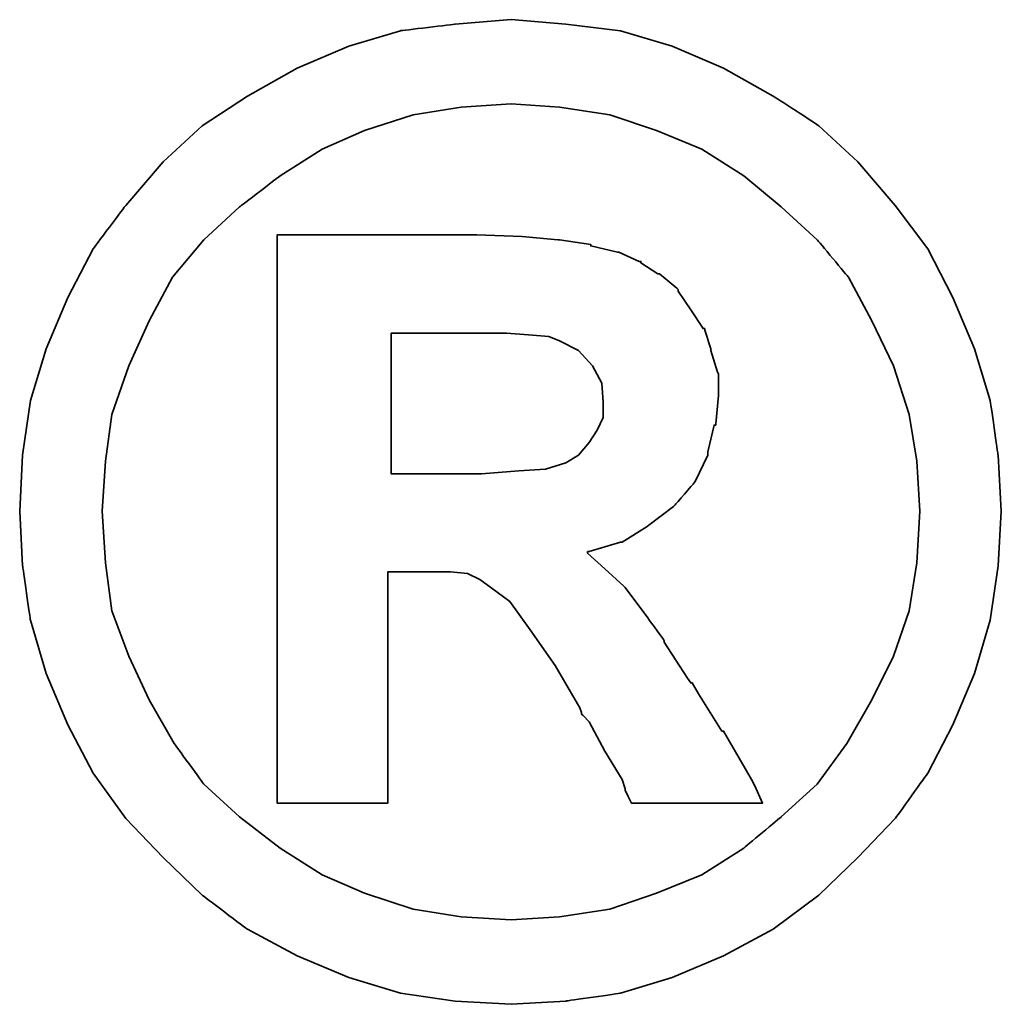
# Model space of a CAD drawing. Header units: inches. Extents: x 52 to 416, y 74 to 247.
# Tile 60 of 63: x 309.44 to 310.66, y 166.48 to 167.7. Entities that reach past the tile are written whole.
import ezdxf

# ---------------------------------------------------------------- set-up
doc = ezdxf.new("R2010")
doc.units = ezdxf.units.IN
doc.header["$LTSCALE"] = 0.25
doc.layers.add('DIM', color=4, linetype='Continuous')
doc.layers.add('layer 1', color=7, linetype='Continuous')

# ---------------------------------------------------------------- blocks, each defined once
blk = doc.blocks.new('TBI MOTION logo(完整正式版)')
at = {"layer": 'layer 1', "color": 22, "lineweight": 35}
for points, knots in [([(81.20634, 4.98624), (81.20634, 4.98624), (81.18649, 5.32862), (81.18649, 5.32862), (81.18649, 5.32862), (81.18649, 5.32862), (81.13886, 5.66206), (81.13886, 5.66206), (81.13886, 5.66206), (81.13886, 5.66206), (81.04359, 5.97764), (81.04359, 5.97764), (81.04359, 5.97764), (81.04359, 5.97764), (80.91061, 6.29124), (80.91061, 6.29124), (80.91061, 6.29124), (80.91061, 6.29124), (80.75778, 6.58697), (80.75778, 6.58697), (80.75778, 6.58697), (80.75778, 6.58697), (80.5593, 6.85294), (80.5593, 6.85294), (80.5593, 6.85294), (80.5593, 6.85294), (80.33105, 7.1189), (80.33105, 7.1189), (80.33105, 7.1189), (80.33105, 7.1189), (80.09287, 7.33921), (80.09287, 7.33921), (80.09287, 7.33921), (80.09287, 7.33921), (79.815, 7.51982), (79.815, 7.51982), (79.815, 7.51982), (79.815, 7.51982), (79.51133, 7.69051), (79.51133, 7.69051), (79.51133, 7.69051), (79.51133, 7.69051), (79.19773, 7.8235), (79.19773, 7.8235), (79.19773, 7.8235), (79.19773, 7.8235), (78.88215, 7.91877), (78.88215, 7.91877), (78.88215, 7.91877), (78.88215, 7.91877), (78.54871, 7.95846), (78.54871, 7.95846), (78.54871, 7.95846), (78.54871, 7.95846), (78.21526, 7.98625), (78.21526, 7.98625), (78.21526, 7.98625), (78.21526, 7.98625), (77.87388, 7.95846), (77.87388, 7.95846), (77.87388, 7.95846), (77.87388, 7.95846), (77.54044, 7.91877), (77.54044, 7.91877), (77.54044, 7.91877), (77.54044, 7.91877), (77.22485, 7.8235), (77.22485, 7.8235), (77.22485, 7.8235), (77.22485, 7.8235), (76.91027, 7.69051), (76.91027, 7.69051), (76.91027, 7.69051), (76.91027, 7.69051), (76.6056, 7.51982), (76.6056, 7.51982), (76.6056, 7.51982), (76.6056, 7.51982), (76.32972, 7.33921), (76.32972, 7.33921), (76.32972, 7.33921), (76.32972, 7.33921), (76.09154, 7.1189), (76.09154, 7.1189), (76.09154, 7.1189), (76.09154, 7.1189), (75.86329, 6.85294), (75.86329, 6.85294), (75.86329, 6.85294), (75.86329, 6.85294), (75.66382, 6.58697), (75.66382, 6.58697), (75.66382, 6.58697), (75.66382, 6.58697), (75.51099, 6.29124), (75.51099, 6.29124), (75.51099, 6.29124), (75.51099, 6.29124), (75.37702, 5.97764), (75.37702, 5.97764), (75.37702, 5.97764), (75.37702, 5.97764), (75.28175, 5.66206), (75.28175, 5.66206), (75.28175, 5.66206), (75.28175, 5.66206), (75.23411, 5.32862), (75.23411, 5.32862), (75.23411, 5.32862), (75.23411, 5.32862), (75.21625, 4.98624), (75.21625, 4.98624), (75.21625, 4.98624), (75.21625, 4.98624), (75.23411, 4.6528), (75.23411, 4.6528), (75.23411, 4.6528), (75.23411, 4.6528), (75.28175, 4.32035), (75.28175, 4.32035), (75.28175, 4.32035), (75.28175, 4.32035), (75.37702, 3.99583), (75.37702, 3.99583), (75.37702, 3.99583), (75.37702, 3.99583), (75.51099, 3.68224), (75.51099, 3.68224), (75.51099, 3.68224), (75.51099, 3.68224), (75.66382, 3.38749), (75.66382, 3.38749), (75.66382, 3.38749), (75.66382, 3.38749), (75.86329, 3.10963), (75.86329, 3.10963), (75.86329, 3.10963), (75.86329, 3.10963), (76.09154, 2.87145), (76.09154, 2.87145), (76.09154, 2.87145), (76.09154, 2.87145), (76.32972, 2.6432), (76.32972, 2.6432), (76.32972, 2.6432), (76.32972, 2.6432), (76.6056, 2.43381), (76.6056, 2.43381), (76.6056, 2.43381), (76.6056, 2.43381), (76.91027, 2.27205), (76.91027, 2.27205), (76.91027, 2.27205), (76.91027, 2.27205), (77.22485, 2.13906), (77.22485, 2.13906), (77.22485, 2.13906), (77.22485, 2.13906), (77.54044, 2.0438), (77.54044, 2.0438), (77.54044, 2.0438), (77.54044, 2.0438), (77.87388, 1.99616), (77.87388, 1.99616), (77.87388, 1.99616), (77.87388, 1.99616), (78.21526, 1.97631), (78.21526, 1.97631), (78.21526, 1.97631), (78.21526, 1.97631), (78.54871, 1.99616), (78.54871, 1.99616), (78.54871, 1.99616), (78.54871, 1.99616), (78.88215, 2.0438), (78.88215, 2.0438), (78.88215, 2.0438), (78.88215, 2.0438), (79.19773, 2.13906), (79.19773, 2.13906), (79.19773, 2.13906), (79.19773, 2.13906), (79.51133, 2.27205), (79.51133, 2.27205), (79.51133, 2.27205), (79.51133, 2.27205), (79.815, 2.43381), (79.815, 2.43381), (79.815, 2.43381), (79.815, 2.43381), (80.09287, 2.6432), (80.09287, 2.6432), (80.09287, 2.6432), (80.09287, 2.6432), (80.33105, 2.87145), (80.33105, 2.87145), (80.33105, 2.87145), (80.33105, 2.87145), (80.5593, 3.10963), (80.5593, 3.10963), (80.5593, 3.10963), (80.5593, 3.10963), (80.75778, 3.38749), (80.75778, 3.38749), (80.75778, 3.38749), (80.75778, 3.38749), (80.91061, 3.68224), (80.91061, 3.68224), (80.91061, 3.68224), (80.91061, 3.68224), (81.04359, 3.99583), (81.04359, 3.99583), (81.04359, 3.99583), (81.04359, 3.99583), (81.13886, 4.32035), (81.13886, 4.32035), (81.13886, 4.32035), (81.13886, 4.32035), (81.18649, 4.6528), (81.18649, 4.6528), (81.18649, 4.6528), (81.18649, 4.6528), (81.20634, 4.98624), (81.20634, 4.98624)], [0, 0, 0, 0, 0.0178571, 0.0178571, 0.0178571, 0.0178572, 0.0357143, 0.0357143, 0.0357143, 0.0357143, 0.0535714, 0.0535714, 0.0535714, 0.0535714, 0.0714286, 0.0714286, 0.0714286, 0.0714286, 0.0892857, 0.0892857, 0.0892857, 0.0892857, 0.1071429, 0.1071429, 0.1071429, 0.1071429, 0.125, 0.125, 0.125, 0.125, 0.1428571, 0.1428571, 0.1428571, 0.1428572, 0.1607143, 0.1607143, 0.1607143, 0.1607143, 0.1785714, 0.1785714, 0.1785714, 0.1785714, 0.1964286, 0.1964286, 0.1964286, 0.1964286, 0.2142857, 0.2142857, 0.2142857, 0.2142857, 0.2321429, 0.2321429, 0.2321429, 0.2321429, 0.25, 0.25, 0.25, 0.25, 0.2678571, 0.2678571, 0.2678571, 0.2678572, 0.2857143, 0.2857143, 0.2857143, 0.2857143, 0.3035714, 0.3035714, 0.3035714, 0.3035714, 0.3214286, 0.3214286, 0.3214286, 0.3214286, 0.3392857, 0.3392857, 0.3392857, 0.3392857, 0.3571429, 0.3571429, 0.3571429, 0.3571429, 0.375, 0.375, 0.375, 0.375, 0.3928571, 0.3928571, 0.3928571, 0.3928572, 0.4107143, 0.4107143, 0.4107143, 0.4107143, 0.4285714, 0.4285714, 0.4285714, 0.4285714, 0.4464286, 0.4464286, 0.4464286, 0.4464286, 0.4642857, 0.4642857, 0.4642857, 0.4642857, 0.4821429, 0.4821429, 0.4821429, 0.4821429, 0.5, 0.5, 0.5, 0.5, 0.5178571, 0.5178571, 0.5178571, 0.5178572, 0.5357143, 0.5357143, 0.5357143, 0.5357143, 0.5535714, 0.5535714, 0.5535714, 0.5535714, 0.5714286, 0.5714286, 0.5714286, 0.5714286, 0.5892857, 0.5892857, 0.5892857, 0.5892857, 0.6071429, 0.6071429, 0.6071429, 0.6071429, 0.625, 0.625, 0.625, 0.625, 0.6428571, 0.6428571, 0.6428571, 0.6428572, 0.6607143, 0.6607143, 0.6607143, 0.6607143, 0.6785714, 0.6785714, 0.6785714, 0.6785714, 0.6964286, 0.6964286, 0.6964286, 0.6964286, 0.7142857, 0.7142857, 0.7142857, 0.7142857, 0.7321429, 0.7321429, 0.7321429, 0.7321429, 0.75, 0.75, 0.75, 0.75, 0.7678571, 0.7678571, 0.7678571, 0.7678572, 0.7857143, 0.7857143, 0.7857143, 0.7857143, 0.8035714, 0.8035714, 0.8035714, 0.8035714, 0.8214286, 0.8214286, 0.8214286, 0.8214286, 0.8392857, 0.8392857, 0.8392857, 0.8392857, 0.8571429, 0.8571429, 0.8571429, 0.8571429, 0.875, 0.875, 0.875, 0.875, 0.8928571, 0.8928571, 0.8928571, 0.8928572, 0.9107143, 0.9107143, 0.9107143, 0.9107143, 0.9285714, 0.9285714, 0.9285714, 0.9285714, 0.9464286, 0.9464286, 0.9464286, 0.9464286, 0.9642857, 0.9642857, 0.9642857, 0.9642857, 0.9821429, 0.9821429, 0.9821429, 0.9821429, 1, 1, 1, 1]), ([(80.71014, 4.98624), (80.71014, 4.98624), (80.69129, 5.29091), (80.69129, 5.29091), (80.69129, 5.29091), (80.69129, 5.29091), (80.64464, 5.57672), (80.64464, 5.57672), (80.64464, 5.57672), (80.64464, 5.57672), (80.54937, 5.87245), (80.54937, 5.87245), (80.54937, 5.87245), (80.54937, 5.87245), (80.41639, 6.14833), (80.41639, 6.14833), (80.41639, 6.14833), (80.41639, 6.14833), (80.27349, 6.41429), (80.27349, 6.41429), (80.27349, 6.41429), (80.27349, 6.41429), (80.08295, 6.64255), (80.08295, 6.64255), (80.08295, 6.64255), (80.08295, 6.64255), (79.86264, 6.84301), (79.86264, 6.84301), (79.86264, 6.84301), (79.86264, 6.84301), (79.63439, 7.03355), (79.63439, 7.03355), (79.63439, 7.03355), (79.63439, 7.03355), (79.37835, 7.1963), (79.37835, 7.1963), (79.37835, 7.1963), (79.37835, 7.1963), (79.10246, 7.30944), (79.10246, 7.30944), (79.10246, 7.30944), (79.10246, 7.30944), (78.81665, 7.40471), (78.81665, 7.40471), (78.81665, 7.40471), (78.81665, 7.40471), (78.511, 7.45234), (78.511, 7.45234), (78.511, 7.45234), (78.511, 7.45234), (78.21526, 7.47219), (78.21526, 7.47219), (78.21526, 7.47219), (78.21526, 7.47219), (77.9106, 7.45234), (77.9106, 7.45234), (77.9106, 7.45234), (77.9106, 7.45234), (77.61685, 7.40471), (77.61685, 7.40471), (77.61685, 7.40471), (77.61685, 7.40471), (77.32012, 7.30944), (77.32012, 7.30944), (77.32012, 7.30944), (77.32012, 7.30944), (77.06309, 7.1963), (77.06309, 7.1963), (77.06309, 7.1963), (77.06309, 7.1963), (76.80606, 7.03355), (76.80606, 7.03355), (76.80606, 7.03355), (76.80606, 7.03355), (76.55797, 6.84301), (76.55797, 6.84301), (76.55797, 6.84301), (76.55797, 6.84301), (76.34063, 6.64255), (76.34063, 6.64255), (76.34063, 6.64255), (76.34063, 6.64255), (76.1491, 6.41429), (76.1491, 6.41429), (76.1491, 6.41429), (76.1491, 6.41429), (76.0062, 6.14833), (76.0062, 6.14833), (76.0062, 6.14833), (76.0062, 6.14833), (75.88314, 5.87245), (75.88314, 5.87245), (75.88314, 5.87245), (75.88314, 5.87245), (75.77794, 5.57672), (75.77794, 5.57672), (75.77794, 5.57672), (75.77794, 5.57672), (75.73924, 5.29091), (75.73924, 5.29091), (75.73924, 5.29091), (75.73924, 5.29091), (75.72039, 4.98624), (75.72039, 4.98624), (75.72039, 4.98624), (75.72039, 4.98624), (75.73924, 4.67165), (75.73924, 4.67165), (75.73924, 4.67165), (75.73924, 4.67165), (75.77794, 4.37791), (75.77794, 4.37791), (75.77794, 4.37791), (75.77794, 4.37791), (75.88314, 4.10102), (75.88314, 4.10102), (75.88314, 4.10102), (75.88314, 4.10102), (76.0062, 3.83407), (76.0062, 3.83407), (76.0062, 3.83407), (76.0062, 3.83407), (76.15902, 3.56811), (76.15902, 3.56811), (76.15902, 3.56811), (76.15902, 3.56811), (76.34063, 3.32001), (76.34063, 3.32001), (76.34063, 3.32001), (76.34063, 3.32001), (76.55797, 3.11955), (76.55797, 3.11955), (76.55797, 3.11955), (76.55797, 3.11955), (76.80606, 2.92901), (76.80606, 2.92901), (76.80606, 2.92901), (76.80606, 2.92901), (77.06309, 2.76725), (77.06309, 2.76725), (77.06309, 2.76725), (77.06309, 2.76725), (77.32012, 2.65412), (77.32012, 2.65412), (77.32012, 2.65412), (77.32012, 2.65412), (77.61685, 2.55786), (77.61685, 2.55786), (77.61685, 2.55786), (77.61685, 2.55786), (77.9106, 2.51022), (77.9106, 2.51022), (77.9106, 2.51022), (77.9106, 2.51022), (78.21526, 2.49137), (78.21526, 2.49137), (78.21526, 2.49137), (78.21526, 2.49137), (78.511, 2.51022), (78.511, 2.51022), (78.511, 2.51022), (78.511, 2.51022), (78.81665, 2.55786), (78.81665, 2.55786), (78.81665, 2.55786), (78.81665, 2.55786), (79.10246, 2.65412), (79.10246, 2.65412), (79.10246, 2.65412), (79.10246, 2.65412), (79.37835, 2.76725), (79.37835, 2.76725), (79.37835, 2.76725), (79.37835, 2.76725), (79.63439, 2.92901), (79.63439, 2.92901), (79.63439, 2.92901), (79.63439, 2.92901), (79.86264, 3.11955), (79.86264, 3.11955), (79.86264, 3.11955), (79.86264, 3.11955), (80.08295, 3.32001), (80.08295, 3.32001), (80.08295, 3.32001), (80.08295, 3.32001), (80.26356, 3.56811), (80.26356, 3.56811), (80.26356, 3.56811), (80.26356, 3.56811), (80.41639, 3.83407), (80.41639, 3.83407), (80.41639, 3.83407), (80.41639, 3.83407), (80.54937, 4.10102), (80.54937, 4.10102), (80.54937, 4.10102), (80.54937, 4.10102), (80.64464, 4.37791), (80.64464, 4.37791), (80.64464, 4.37791), (80.64464, 4.37791), (80.69129, 4.67165), (80.69129, 4.67165), (80.69129, 4.67165), (80.69129, 4.67165), (80.71014, 4.98624), (80.71014, 4.98624)], [0, 0, 0, 0, 0.0192308, 0.0192308, 0.0192308, 0.0192308, 0.0384615, 0.0384615, 0.0384615, 0.0384615, 0.0576923, 0.0576923, 0.0576923, 0.0576923, 0.0769231, 0.0769231, 0.0769231, 0.0769231, 0.0961538, 0.0961538, 0.0961538, 0.0961539, 0.1153846, 0.1153846, 0.1153846, 0.1153846, 0.1346154, 0.1346154, 0.1346154, 0.1346154, 0.1538462, 0.1538462, 0.1538462, 0.1538462, 0.1730769, 0.1730769, 0.1730769, 0.1730769, 0.1923077, 0.1923077, 0.1923077, 0.1923077, 0.2115385, 0.2115385, 0.2115385, 0.2115385, 0.2307692, 0.2307692, 0.2307692, 0.2307692, 0.25, 0.25, 0.25, 0.25, 0.2692308, 0.2692308, 0.2692308, 0.2692308, 0.2884615, 0.2884615, 0.2884615, 0.2884615, 0.3076923, 0.3076923, 0.3076923, 0.3076923, 0.3269231, 0.3269231, 0.3269231, 0.3269231, 0.3461538, 0.3461538, 0.3461538, 0.3461539, 0.3653846, 0.3653846, 0.3653846, 0.3653846, 0.3846154, 0.3846154, 0.3846154, 0.3846154, 0.4038462, 0.4038462, 0.4038462, 0.4038462, 0.4230769, 0.4230769, 0.4230769, 0.4230769, 0.4423077, 0.4423077, 0.4423077, 0.4423077, 0.4615385, 0.4615385, 0.4615385, 0.4615385, 0.4807692, 0.4807692, 0.4807692, 0.4807692, 0.5, 0.5, 0.5, 0.5, 0.5192308, 0.5192308, 0.5192308, 0.5192308, 0.5384615, 0.5384615, 0.5384615, 0.5384615, 0.5576923, 0.5576923, 0.5576923, 0.5576923, 0.5769231, 0.5769231, 0.5769231, 0.5769231, 0.5961538, 0.5961538, 0.5961538, 0.5961539, 0.6153846, 0.6153846, 0.6153846, 0.6153846, 0.6346154, 0.6346154, 0.6346154, 0.6346154, 0.6538462, 0.6538462, 0.6538462, 0.6538462, 0.6730769, 0.6730769, 0.6730769, 0.6730769, 0.6923077, 0.6923077, 0.6923077, 0.6923077, 0.7115385, 0.7115385, 0.7115385, 0.7115385, 0.7307692, 0.7307692, 0.7307692, 0.7307692, 0.75, 0.75, 0.75, 0.75, 0.7692308, 0.7692308, 0.7692308, 0.7692308, 0.7884615, 0.7884615, 0.7884615, 0.7884615, 0.8076923, 0.8076923, 0.8076923, 0.8076923, 0.8269231, 0.8269231, 0.8269231, 0.8269231, 0.8461538, 0.8461538, 0.8461538, 0.8461539, 0.8653846, 0.8653846, 0.8653846, 0.8653846, 0.8846154, 0.8846154, 0.8846154, 0.8846154, 0.9038462, 0.9038462, 0.9038462, 0.9038462, 0.9230769, 0.9230769, 0.9230769, 0.9230769, 0.9423077, 0.9423077, 0.9423077, 0.9423077, 0.9615385, 0.9615385, 0.9615385, 0.9615385, 0.9807692, 0.9807692, 0.9807692, 0.9807692, 1, 1, 1, 1]), ([(76.78721, 3.2823), (76.78721, 3.2823), (76.78721, 3.32001), (76.78721, 3.32001), (76.78721, 3.32001), (76.78721, 3.32001), (76.78721, 3.42422), (76.78721, 3.42422), (76.78721, 3.42422), (76.78721, 3.42422), (76.78721, 3.59689), (76.78721, 3.59689), (76.78721, 3.59689), (76.78721, 3.59689), (76.78721, 3.80529), (76.78721, 3.80529), (76.78721, 3.80529), (76.78721, 3.80529), (76.78721, 4.0524), (76.78721, 4.0524), (76.78721, 4.0524), (76.78721, 4.0524), (76.78721, 4.32035), (76.78721, 4.32035), (76.78721, 4.32035), (76.78721, 4.32035), (76.78721, 4.92868), (76.78721, 4.92868), (76.78721, 4.92868), (76.78721, 4.92868), (76.78721, 5.53801), (76.78721, 5.53801), (76.78721, 5.53801), (76.78721, 5.53801), (76.78721, 5.82482), (76.78721, 5.82482), (76.78721, 5.82482), (76.78721, 5.82482), (76.78721, 6.07291), (76.78721, 6.07291), (76.78721, 6.07291), (76.78721, 6.07291), (76.78721, 6.30017), (76.78721, 6.30017), (76.78721, 6.30017), (76.78721, 6.30017), (76.78721, 6.45399), (76.78721, 6.45399), (76.78721, 6.45399), (76.78721, 6.45399), (76.78721, 6.5572), (76.78721, 6.5572), (76.78721, 6.5572), (76.78721, 6.5572), (76.78721, 6.59689), (76.78721, 6.59689), (76.78721, 6.59689), (76.78721, 6.59689), (76.78721, 6.67232), (76.78721, 6.67232), (76.78721, 6.67232), (76.78721, 6.67232), (76.8537, 6.67232), (76.8537, 6.67232), (76.8537, 6.67232), (76.8537, 6.67232), (76.87355, 6.67232), (76.87355, 6.67232), (76.87355, 6.67232), (76.87355, 6.67232), (76.91027, 6.67232), (76.91027, 6.67232), (76.91027, 6.67232), (76.91027, 6.67232), (77.04424, 6.67232), (77.04424, 6.67232), (77.04424, 6.67232), (77.04424, 6.67232), (77.22485, 6.67232), (77.22485, 6.67232), (77.22485, 6.67232), (77.22485, 6.67232), (77.43524, 6.67232), (77.43524, 6.67232), (77.43524, 6.67232), (77.43524, 6.67232), (77.65357, 6.67232), (77.65357, 6.67232), (77.65357, 6.67232), (77.65357, 6.67232), (77.82625, 6.67232), (77.82625, 6.67232), (77.82625, 6.67232), (77.82625, 6.67232), (77.94037, 6.67232), (77.94037, 6.67232), (77.94037, 6.67232), (77.94037, 6.67232), (77.97709, 6.67232), (77.97709, 6.67232), (77.97709, 6.67232), (77.97709, 6.67232), (77.99694, 6.67232), (77.99694, 6.67232), (77.99694, 6.67232), (77.99694, 6.67232), (78.00686, 6.67232), (78.00686, 6.67232), (78.00686, 6.67232), (78.00686, 6.67232), (78.28275, 6.6624), (78.28275, 6.6624), (78.28275, 6.6624), (78.28275, 6.6624), (78.50107, 6.64255), (78.50107, 6.64255), (78.50107, 6.64255), (78.50107, 6.64255), (78.511, 6.64255), (78.511, 6.64255), (78.511, 6.64255), (78.511, 6.64255), (78.70154, 6.61476), (78.70154, 6.61476), (78.70154, 6.61476), (78.70154, 6.61476), (78.70154, 6.60483), (78.70154, 6.60483), (78.70154, 6.60483), (78.70154, 6.60483), (78.86429, 6.56713), (78.86429, 6.56713), (78.86429, 6.56713), (78.86429, 6.56713), (78.87223, 6.56713), (78.87223, 6.56713), (78.87223, 6.56713), (78.87223, 6.56713), (78.99727, 6.51056), (78.99727, 6.51056), (78.99727, 6.51056), (78.99727, 6.51056), (79.00719, 6.51056), (79.00719, 6.51056), (79.00719, 6.51056), (79.00719, 6.51056), (79.00719, 6.50162), (79.00719, 6.50162), (79.00719, 6.50162), (79.00719, 6.50162), (79.1104, 6.43415), (79.1104, 6.43415), (79.1104, 6.43415), (79.1104, 6.43415), (79.12132, 6.43415), (79.12132, 6.43415), (79.12132, 6.43415), (79.12132, 6.43415), (79.22552, 6.34781), (79.22552, 6.34781), (79.22552, 6.34781), (79.22552, 6.34781), (79.23544, 6.33888), (79.23544, 6.33888), (79.23544, 6.33888), (79.23544, 6.33888), (79.23544, 6.32895), (79.23544, 6.32895), (79.23544, 6.32895), (79.23544, 6.32895), (79.31087, 6.21483), (79.31087, 6.21483), (79.31087, 6.21483), (79.31087, 6.21483), (79.38629, 6.1007), (79.38629, 6.1007), (79.38629, 6.1007), (79.38629, 6.1007), (79.3972, 6.1007), (79.3972, 6.1007), (79.3972, 6.1007), (79.3972, 6.1007), (79.3972, 6.09078), (79.3972, 6.09078), (79.3972, 6.09078), (79.3972, 6.09078), (79.43392, 5.97764), (79.43392, 5.97764), (79.43392, 5.97764), (79.43392, 5.97764), (79.43392, 5.96772), (79.43392, 5.96772), (79.43392, 5.96772), (79.43392, 5.96772), (79.47362, 5.83474), (79.47362, 5.83474), (79.47362, 5.83474), (79.47362, 5.83474), (79.48156, 5.82482), (79.48156, 5.82482), (79.48156, 5.82482), (79.48156, 5.82482), (79.48156, 5.69977), (79.48156, 5.69977), (79.48156, 5.69977), (79.48156, 5.69977), (79.48156, 5.69183), (79.48156, 5.69183), (79.48156, 5.69183), (79.48156, 5.69183), (79.4637, 5.51915), (79.4637, 5.51915), (79.4637, 5.51915), (79.4637, 5.51915), (79.4637, 5.51122), (79.4637, 5.51122), (79.4637, 5.51122), (79.4637, 5.51122), (79.45377, 5.51122), (79.45377, 5.51122), (79.45377, 5.51122), (79.45377, 5.51122), (79.41507, 5.34847), (79.41507, 5.34847), (79.41507, 5.34847), (79.41507, 5.34847), (79.41507, 5.33854), (79.41507, 5.33854), (79.41507, 5.33854), (79.41507, 5.33854), (79.41507, 5.32862), (79.41507, 5.32862), (79.41507, 5.32862), (79.41507, 5.32862), (79.33865, 5.16785), (79.33865, 5.16785), (79.33865, 5.16785), (79.33865, 5.16785), (79.33071, 5.15693), (79.33071, 5.15693), (79.33071, 5.15693), (79.33071, 5.15693), (79.2156, 5.02495), (79.2156, 5.02495), (79.2156, 5.02495), (79.2156, 5.02495), (79.20567, 5.01502), (79.20567, 5.01502), (79.20567, 5.01502), (79.20567, 5.01502), (79.05483, 4.89991), (79.05483, 4.89991), (79.05483, 4.89991), (79.05483, 4.89991), (79.04491, 4.89197), (79.04491, 4.89197), (79.04491, 4.89197), (79.04491, 4.89197), (78.89208, 4.7967), (78.89208, 4.7967), (78.89208, 4.7967), (78.89208, 4.7967), (78.88215, 4.7967), (78.88215, 4.7967), (78.88215, 4.7967), (78.88215, 4.7967), (78.69161, 4.73913), (78.69161, 4.73913), (78.69161, 4.73913), (78.69161, 4.73913), (78.68169, 4.73913), (78.68169, 4.73913), (78.68169, 4.73913), (78.68169, 4.73913), (78.68169, 4.72921), (78.68169, 4.72921), (78.68169, 4.72921), (78.68169, 4.72921), (78.78688, 4.63394), (78.78688, 4.63394), (78.78688, 4.63394), (78.78688, 4.63394), (78.902, 4.52875), (78.902, 4.52875), (78.902, 4.52875), (78.902, 4.52875), (78.91093, 4.52081), (78.91093, 4.52081), (78.91093, 4.52081), (78.91093, 4.52081), (79.02506, 4.36798), (79.02506, 4.36798), (79.02506, 4.36798), (79.02506, 4.36798), (79.1501, 4.1953), (79.1501, 4.1953), (79.1501, 4.1953), (79.1501, 4.1953), (79.1501, 4.18736), (79.1501, 4.18736), (79.1501, 4.18736), (79.1501, 4.18736), (79.29201, 3.96705), (79.29201, 3.96705), (79.29201, 3.96705), (79.29201, 3.96705), (79.31087, 3.93828), (79.31087, 3.93828), (79.31087, 3.93828), (79.31087, 3.93828), (79.32079, 3.93828), (79.32079, 3.93828), (79.32079, 3.93828), (79.32079, 3.93828), (79.3585, 3.87178), (79.3585, 3.87178), (79.3585, 3.87178), (79.3585, 3.87178), (79.50141, 3.64353), (79.50141, 3.64353), (79.50141, 3.64353), (79.50141, 3.64353), (79.51133, 3.64353), (79.51133, 3.64353), (79.51133, 3.64353), (79.51133, 3.64353), (79.64431, 3.41528), (79.64431, 3.41528), (79.64431, 3.41528), (79.64431, 3.41528), (79.68202, 3.3478), (79.68202, 3.3478), (79.68202, 3.3478), (79.68202, 3.3478), (79.70187, 3.31009), (79.70187, 3.31009), (79.70187, 3.31009), (79.70187, 3.31009), (79.7495, 3.2049), (79.7495, 3.2049), (79.7495, 3.2049), (79.7495, 3.2049), (79.64431, 3.2049), (79.64431, 3.2049), (79.64431, 3.2049), (79.64431, 3.2049), (79.62546, 3.2049), (79.62546, 3.2049), (79.62546, 3.2049), (79.62546, 3.2049), (79.53912, 3.2049), (79.53912, 3.2049), (79.53912, 3.2049), (79.53912, 3.2049), (79.31087, 3.2049), (79.31087, 3.2049), (79.31087, 3.2049), (79.31087, 3.2049), (79.08262, 3.2049), (79.08262, 3.2049), (79.08262, 3.2049), (79.08262, 3.2049), (79.00719, 3.2049), (79.00719, 3.2049), (79.00719, 3.2049), (79.00719, 3.2049), (78.98735, 3.2049), (78.98735, 3.2049), (78.98735, 3.2049), (78.98735, 3.2049), (78.94964, 3.2049), (78.94964, 3.2049), (78.94964, 3.2049), (78.94964, 3.2049), (78.92979, 3.24459), (78.92979, 3.24459), (78.92979, 3.24459), (78.92979, 3.24459), (78.91093, 3.2823), (78.91093, 3.2823), (78.91093, 3.2823), (78.91093, 3.2823), (78.91093, 3.29223), (78.91093, 3.29223), (78.91093, 3.29223), (78.91093, 3.29223), (78.89208, 3.3478), (78.89208, 3.3478), (78.89208, 3.3478), (78.89208, 3.3478), (78.78688, 3.52048), (78.78688, 3.52048), (78.78688, 3.52048), (78.78688, 3.52048), (78.69161, 3.7001), (78.69161, 3.7001), (78.69161, 3.7001), (78.69161, 3.7001), (78.6539, 3.7388), (78.6539, 3.7388), (78.6539, 3.7388), (78.6539, 3.7388), (78.64398, 3.74873), (78.64398, 3.74873), (78.64398, 3.74873), (78.64398, 3.74873), (78.64398, 3.75766), (78.64398, 3.75766), (78.64398, 3.75766), (78.64398, 3.75766), (78.63405, 3.78644), (78.63405, 3.78644), (78.63405, 3.78644), (78.63405, 3.78644), (78.48321, 4.04347), (78.48321, 4.04347), (78.48321, 4.04347), (78.48321, 4.04347), (78.33038, 4.2618), (78.33038, 4.2618), (78.33038, 4.2618), (78.33038, 4.2618), (78.20732, 4.43447), (78.20732, 4.43447), (78.20732, 4.43447), (78.20732, 4.43447), (78.09221, 4.52081), (78.09221, 4.52081), (78.09221, 4.52081), (78.09221, 4.52081), (78.02472, 4.56845), (78.02472, 4.56845), (78.02472, 4.56845), (78.02472, 4.56845), (77.9493, 4.60616), (77.9493, 4.60616), (77.9493, 4.60616), (77.9493, 4.60616), (77.8451, 4.61608), (77.8451, 4.61608), (77.8451, 4.61608), (77.8451, 4.61608), (77.71113, 4.61608), (77.71113, 4.61608), (77.71113, 4.61608), (77.71113, 4.61608), (77.69128, 4.61608), (77.69128, 4.61608), (77.69128, 4.61608), (77.69128, 4.61608), (77.67342, 4.61608), (77.67342, 4.61608), (77.67342, 4.61608), (77.67342, 4.61608), (77.5583, 4.61608), (77.5583, 4.61608), (77.5583, 4.61608), (77.5583, 4.61608), (77.46303, 4.61608), (77.46303, 4.61608), (77.46303, 4.61608), (77.46303, 4.61608), (77.46303, 4.54761), (77.46303, 4.54761), (77.46303, 4.54761), (77.46303, 4.54761), (77.46303, 4.47318), (77.46303, 4.47318), (77.46303, 4.47318), (77.46303, 4.47318), (77.46303, 4.24294), (77.46303, 4.24294), (77.46303, 4.24294), (77.46303, 4.24294), (77.46303, 3.99583), (77.46303, 3.99583), (77.46303, 3.99583), (77.46303, 3.99583), (77.46303, 3.72888), (77.46303, 3.72888), (77.46303, 3.72888), (77.46303, 3.72888), (77.46303, 3.51055), (77.46303, 3.51055), (77.46303, 3.51055), (77.46303, 3.51055), (77.46303, 3.42422), (77.46303, 3.42422), (77.46303, 3.42422), (77.46303, 3.42422), (77.46303, 3.35773), (77.46303, 3.35773), (77.46303, 3.35773), (77.46303, 3.35773), (77.46303, 3.30017), (77.46303, 3.30017), (77.46303, 3.30017), (77.46303, 3.30017), (77.46303, 3.2823), (77.46303, 3.2823), (77.46303, 3.2823), (77.46303, 3.2823), (77.46303, 3.2049), (77.46303, 3.2049), (77.46303, 3.2049), (77.46303, 3.2049), (77.39753, 3.2049), (77.39753, 3.2049), (77.39753, 3.2049), (77.39753, 3.2049), (77.37768, 3.2049), (77.37768, 3.2049), (77.37768, 3.2049), (77.37768, 3.2049), (77.32012, 3.2049), (77.32012, 3.2049), (77.32012, 3.2049), (77.32012, 3.2049), (77.12165, 3.2049), (77.12165, 3.2049), (77.12165, 3.2049), (77.12165, 3.2049), (76.94897, 3.2049), (76.94897, 3.2049), (76.94897, 3.2049), (76.94897, 3.2049), (76.8924, 3.2049), (76.8924, 3.2049), (76.8924, 3.2049), (76.8924, 3.2049), (76.8537, 3.2049), (76.8537, 3.2049), (76.8537, 3.2049), (76.8537, 3.2049), (76.78721, 3.2049), (76.78721, 3.2049), (76.78721, 3.2049), (76.78721, 3.2049), (76.78721, 3.2823), (76.78721, 3.2823)], [0, 0, 0, 0, 0.0074074, 0.0074074, 0.0074074, 0.0074074, 0.0148148, 0.0148148, 0.0148148, 0.0148148, 0.0222222, 0.0222222, 0.0222222, 0.0222222, 0.0296296, 0.0296296, 0.0296296, 0.0296296, 0.037037, 0.037037, 0.037037, 0.037037, 0.0444444, 0.0444444, 0.0444444, 0.0444445, 0.0518519, 0.0518519, 0.0518519, 0.0518519, 0.0592593, 0.0592593, 0.0592593, 0.0592593, 0.0666667, 0.0666667, 0.0666667, 0.0666667, 0.0740741, 0.0740741, 0.0740741, 0.0740741, 0.0814815, 0.0814815, 0.0814815, 0.0814815, 0.0888889, 0.0888889, 0.0888889, 0.0888889, 0.0962963, 0.0962963, 0.0962963, 0.0962963, 0.1037037, 0.1037037, 0.1037037, 0.1037037, 0.1111111, 0.1111111, 0.1111111, 0.1111111, 0.1185185, 0.1185185, 0.1185185, 0.1185185, 0.1259259, 0.1259259, 0.1259259, 0.1259259, 0.1333333, 0.1333333, 0.1333333, 0.1333333, 0.1407407, 0.1407407, 0.1407407, 0.1407408, 0.1481481, 0.1481481, 0.1481481, 0.1481482, 0.1555556, 0.1555556, 0.1555556, 0.1555556, 0.162963, 0.162963, 0.162963, 0.162963, 0.1703704, 0.1703704, 0.1703704, 0.1703704, 0.1777778, 0.1777778, 0.1777778, 0.1777778, 0.1851852, 0.1851852, 0.1851852, 0.1851852, 0.1925926, 0.1925926, 0.1925926, 0.1925926, 0.2, 0.2, 0.2, 0.2, 0.2074074, 0.2074074, 0.2074074, 0.2074074, 0.2148148, 0.2148148, 0.2148148, 0.2148148, 0.2222222, 0.2222222, 0.2222222, 0.2222222, 0.2296296, 0.2296296, 0.2296296, 0.2296296, 0.237037, 0.237037, 0.237037, 0.237037, 0.2444444, 0.2444444, 0.2444444, 0.2444445, 0.2518519, 0.2518519, 0.2518519, 0.2518519, 0.2592593, 0.2592593, 0.2592593, 0.2592593, 0.2666667, 0.2666667, 0.2666667, 0.2666667, 0.2740741, 0.2740741, 0.2740741, 0.2740741, 0.2814815, 0.2814815, 0.2814815, 0.2814815, 0.2888889, 0.2888889, 0.2888889, 0.2888889, 0.2962963, 0.2962963, 0.2962963, 0.2962963, 0.3037037, 0.3037037, 0.3037037, 0.3037037, 0.3111111, 0.3111111, 0.3111111, 0.3111111, 0.3185185, 0.3185185, 0.3185185, 0.3185185, 0.3259259, 0.3259259, 0.3259259, 0.3259259, 0.3333333, 0.3333333, 0.3333333, 0.3333333, 0.3407407, 0.3407407, 0.3407407, 0.3407408, 0.3481481, 0.3481481, 0.3481481, 0.3481482, 0.3555556, 0.3555556, 0.3555556, 0.3555556, 0.362963, 0.362963, 0.362963, 0.362963, 0.3703704, 0.3703704, 0.3703704, 0.3703704, 0.3777778, 0.3777778, 0.3777778, 0.3777778, 0.3851852, 0.3851852, 0.3851852, 0.3851852, 0.3925926, 0.3925926, 0.3925926, 0.3925926, 0.4, 0.4, 0.4, 0.4, 0.4074074, 0.4074074, 0.4074074, 0.4074074, 0.4148148, 0.4148148, 0.4148148, 0.4148148, 0.4222222, 0.4222222, 0.4222222, 0.4222222, 0.4296296, 0.4296296, 0.4296296, 0.4296296, 0.437037, 0.437037, 0.437037, 0.437037, 0.4444444, 0.4444444, 0.4444444, 0.4444445, 0.4518519, 0.4518519, 0.4518519, 0.4518519, 0.4592593, 0.4592593, 0.4592593, 0.4592593, 0.4666667, 0.4666667, 0.4666667, 0.4666667, 0.4740741, 0.4740741, 0.4740741, 0.4740741, 0.4814815, 0.4814815, 0.4814815, 0.4814815, 0.4888889, 0.4888889, 0.4888889, 0.4888889, 0.4962963, 0.4962963, 0.4962963, 0.4962963, 0.5037037, 0.5037037, 0.5037037, 0.5037037, 0.5111111, 0.5111111, 0.5111111, 0.5111111, 0.5185185, 0.5185185, 0.5185185, 0.5185185, 0.5259259, 0.5259259, 0.5259259, 0.5259259, 0.5333333, 0.5333333, 0.5333333, 0.5333333, 0.5407407, 0.5407407, 0.5407407, 0.5407408, 0.5481481, 0.5481481, 0.5481481, 0.5481482, 0.5555556, 0.5555556, 0.5555556, 0.5555556, 0.562963, 0.562963, 0.562963, 0.562963, 0.5703704, 0.5703704, 0.5703704, 0.5703704, 0.5777778, 0.5777778, 0.5777778, 0.5777778, 0.5851852, 0.5851852, 0.5851852, 0.5851852, 0.5925926, 0.5925926, 0.5925926, 0.5925926, 0.6, 0.6, 0.6, 0.6, 0.6074074, 0.6074074, 0.6074074, 0.6074074, 0.6148148, 0.6148148, 0.6148148, 0.6148148, 0.6222222, 0.6222222, 0.6222222, 0.6222222, 0.6296296, 0.6296296, 0.6296296, 0.6296296, 0.637037, 0.637037, 0.637037, 0.637037, 0.6444444, 0.6444444, 0.6444444, 0.6444445, 0.6518519, 0.6518519, 0.6518519, 0.6518519, 0.6592593, 0.6592593, 0.6592593, 0.6592593, 0.6666667, 0.6666667, 0.6666667, 0.6666667, 0.6740741, 0.6740741, 0.6740741, 0.6740741, 0.6814815, 0.6814815, 0.6814815, 0.6814815, 0.6888889, 0.6888889, 0.6888889, 0.6888889, 0.6962963, 0.6962963, 0.6962963, 0.6962963, 0.7037037, 0.7037037, 0.7037037, 0.7037037, 0.7111111, 0.7111111, 0.7111111, 0.7111111, 0.7185185, 0.7185185, 0.7185185, 0.7185185, 0.7259259, 0.7259259, 0.7259259, 0.7259259, 0.7333333, 0.7333333, 0.7333333, 0.7333333, 0.7407407, 0.7407407, 0.7407407, 0.7407408, 0.7481481, 0.7481481, 0.7481481, 0.7481482, 0.7555556, 0.7555556, 0.7555556, 0.7555556, 0.762963, 0.762963, 0.762963, 0.762963, 0.7703704, 0.7703704, 0.7703704, 0.7703704, 0.7777778, 0.7777778, 0.7777778, 0.7777778, 0.7851852, 0.7851852, 0.7851852, 0.7851852, 0.7925926, 0.7925926, 0.7925926, 0.7925926, 0.8, 0.8, 0.8, 0.8, 0.8074074, 0.8074074, 0.8074074, 0.8074074, 0.8148148, 0.8148148, 0.8148148, 0.8148148, 0.8222222, 0.8222222, 0.8222222, 0.8222222, 0.8296296, 0.8296296, 0.8296296, 0.8296296, 0.837037, 0.837037, 0.837037, 0.837037, 0.8444444, 0.8444444, 0.8444444, 0.8444445, 0.8518519, 0.8518519, 0.8518519, 0.8518519, 0.8592593, 0.8592593, 0.8592593, 0.8592593, 0.8666667, 0.8666667, 0.8666667, 0.8666667, 0.8740741, 0.8740741, 0.8740741, 0.8740741, 0.8814815, 0.8814815, 0.8814815, 0.8814815, 0.8888889, 0.8888889, 0.8888889, 0.8888889, 0.8962963, 0.8962963, 0.8962963, 0.8962963, 0.9037037, 0.9037037, 0.9037037, 0.9037037, 0.9111111, 0.9111111, 0.9111111, 0.9111111, 0.9185185, 0.9185185, 0.9185185, 0.9185185, 0.9259259, 0.9259259, 0.9259259, 0.9259259, 0.9333333, 0.9333333, 0.9333333, 0.9333333, 0.9407407, 0.9407407, 0.9407407, 0.9407408, 0.9481481, 0.9481481, 0.9481481, 0.9481482, 0.9555556, 0.9555556, 0.9555556, 0.9555556, 0.962963, 0.962963, 0.962963, 0.962963, 0.9703704, 0.9703704, 0.9703704, 0.9703704, 0.9777778, 0.9777778, 0.9777778, 0.9777778, 0.9851852, 0.9851852, 0.9851852, 0.9851852, 0.9925926, 0.9925926, 0.9925926, 0.9925926, 1, 1, 1, 1]), ([(77.48288, 6.07291), (77.48288, 6.07291), (77.48288, 5.99551), (77.48288, 5.99551), (77.48288, 5.99551), (77.48288, 5.99551), (77.48288, 5.82482), (77.48288, 5.82482), (77.48288, 5.82482), (77.48288, 5.82482), (77.48288, 5.63328), (77.48288, 5.63328), (77.48288, 5.63328), (77.48288, 5.63328), (77.48288, 5.46358), (77.48288, 5.46358), (77.48288, 5.46358), (77.48288, 5.46358), (77.48288, 5.29091), (77.48288, 5.29091), (77.48288, 5.29091), (77.48288, 5.29091), (77.48288, 5.21449), (77.48288, 5.21449), (77.48288, 5.21449), (77.48288, 5.21449), (77.50074, 5.21449), (77.50074, 5.21449), (77.50074, 5.21449), (77.50074, 5.21449), (77.71113, 5.21449), (77.71113, 5.21449), (77.71113, 5.21449), (77.71113, 5.21449), (77.94037, 5.21449), (77.94037, 5.21449), (77.94037, 5.21449), (77.94037, 5.21449), (78.01579, 5.21449), (78.01579, 5.21449), (78.01579, 5.21449), (78.01579, 5.21449), (78.03465, 5.21449), (78.03465, 5.21449), (78.03465, 5.21449), (78.03465, 5.21449), (78.2629, 5.23335), (78.2629, 5.23335), (78.2629, 5.23335), (78.2629, 5.23335), (78.42565, 5.24327), (78.42565, 5.24327), (78.42565, 5.24327), (78.42565, 5.24327), (78.54871, 5.28098), (78.54871, 5.28098), (78.54871, 5.28098), (78.54871, 5.28098), (78.62611, 5.32862), (78.62611, 5.32862), (78.62611, 5.32862), (78.62611, 5.32862), (78.69161, 5.40503), (78.69161, 5.40503), (78.69161, 5.40503), (78.69161, 5.40503), (78.73925, 5.48145), (78.73925, 5.48145), (78.73925, 5.48145), (78.73925, 5.48145), (78.77696, 5.55885), (78.77696, 5.55885), (78.77696, 5.55885), (78.77696, 5.55885), (78.77696, 5.65214), (78.77696, 5.65214), (78.77696, 5.65214), (78.77696, 5.65214), (78.76902, 5.76726), (78.76902, 5.76726), (78.76902, 5.76726), (78.76902, 5.76726), (78.71146, 5.87245), (78.71146, 5.87245), (78.71146, 5.87245), (78.71146, 5.87245), (78.62611, 5.96772), (78.62611, 5.96772), (78.62611, 5.96772), (78.62611, 5.96772), (78.511, 6.02528), (78.511, 6.02528), (78.511, 6.02528), (78.511, 6.02528), (78.44451, 6.05306), (78.44451, 6.05306), (78.44451, 6.05306), (78.44451, 6.05306), (78.32046, 6.06299), (78.32046, 6.06299), (78.32046, 6.06299), (78.32046, 6.06299), (78.18748, 6.07291), (78.18748, 6.07291), (78.18748, 6.07291), (78.18748, 6.07291), (77.99694, 6.07291), (77.99694, 6.07291), (77.99694, 6.07291), (77.99694, 6.07291), (77.97709, 6.07291), (77.97709, 6.07291), (77.97709, 6.07291), (77.97709, 6.07291), (77.90167, 6.07291), (77.90167, 6.07291), (77.90167, 6.07291), (77.90167, 6.07291), (77.69128, 6.07291), (77.69128, 6.07291), (77.69128, 6.07291), (77.69128, 6.07291), (77.50074, 6.07291), (77.50074, 6.07291), (77.50074, 6.07291), (77.50074, 6.07291), (77.48288, 6.07291), (77.48288, 6.07291)], [0, 0, 0, 0, 0.03125, 0.03125, 0.03125, 0.03125, 0.0625, 0.0625, 0.0625, 0.0625, 0.09375, 0.09375, 0.09375, 0.09375, 0.125, 0.125, 0.125, 0.125, 0.15625, 0.15625, 0.15625, 0.15625, 0.1875, 0.1875, 0.1875, 0.1875, 0.21875, 0.21875, 0.21875, 0.21875, 0.25, 0.25, 0.25, 0.25, 0.28125, 0.28125, 0.28125, 0.28125, 0.3125, 0.3125, 0.3125, 0.3125, 0.34375, 0.34375, 0.34375, 0.34375, 0.375, 0.375, 0.375, 0.375, 0.40625, 0.40625, 0.40625, 0.40625, 0.4375, 0.4375, 0.4375, 0.4375, 0.46875, 0.46875, 0.46875, 0.46875, 0.5, 0.5, 0.5, 0.5, 0.53125, 0.53125, 0.53125, 0.53125, 0.5625, 0.5625, 0.5625, 0.5625, 0.59375, 0.59375, 0.59375, 0.59375, 0.625, 0.625, 0.625, 0.625, 0.65625, 0.65625, 0.65625, 0.65625, 0.6875, 0.6875, 0.6875, 0.6875, 0.71875, 0.71875, 0.71875, 0.71875, 0.75, 0.75, 0.75, 0.75, 0.78125, 0.78125, 0.78125, 0.78125, 0.8125, 0.8125, 0.8125, 0.8125, 0.84375, 0.84375, 0.84375, 0.84375, 0.875, 0.875, 0.875, 0.875, 0.90625, 0.90625, 0.90625, 0.90625, 0.9375, 0.9375, 0.9375, 0.9375, 0.96875, 0.96875, 0.96875, 0.96875, 1, 1, 1, 1])]:
    blk.add_open_spline(points, degree=3, knots=knots, dxfattribs=at)

msp = doc.modelspace()

# ---------------------------------------------------------------- block references
at = {"layer": 'DIM', "color": 0, "xscale": 0.2031750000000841, "yscale": 0.2031750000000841, "zscale": 0.2031750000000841}
msp.add_blockref('TBI MOTION logo(完整正式版)', (294.1566, 166.0777), dxfattribs=at)

doc.saveas('drawing.dxf')
